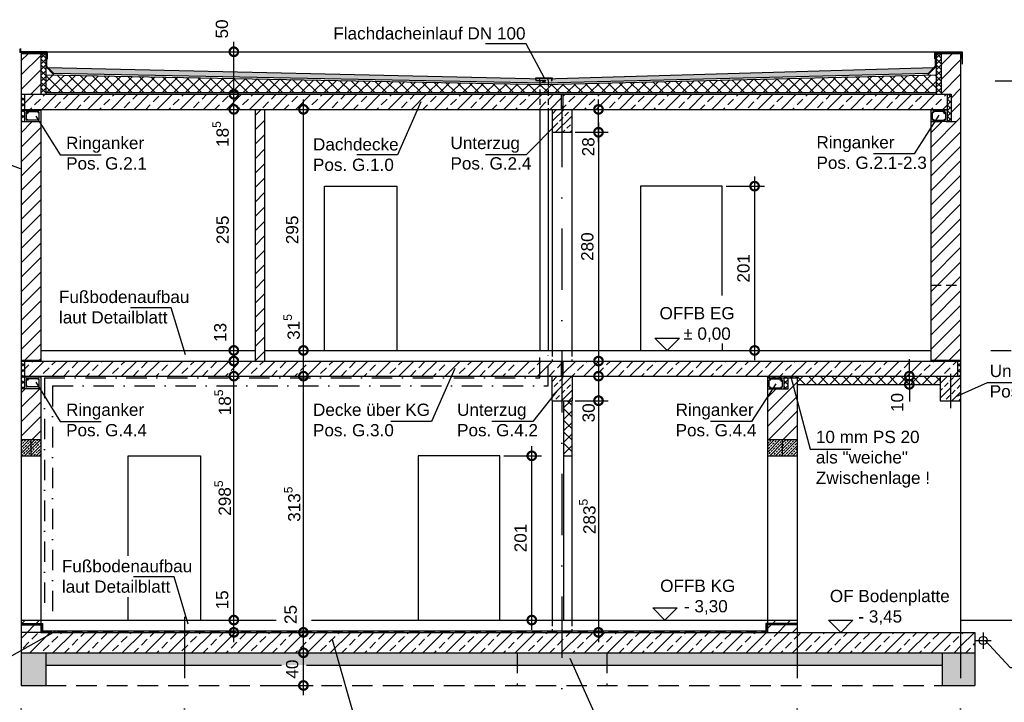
# Model space of a CAD drawing. Header units: metres. Extents: x -338 to 3287, y -877 to 1131.
# Tile 3 of 5: x 777 to 1982, y -431 to 405. Entities that reach past the tile are written whole.
import ezdxf

# ---------------------------------------------------------------- set-up
doc = ezdxf.new("R2010")
doc.units = ezdxf.units.M
doc.header["$LTSCALE"] = 100
doc.header["$MEASUREMENT"] = 0
doc.linetypes.add('STRICHPUNKT', pattern=[1, 0.5, -0.25, 0, -0.25])
doc.linetypes.add('VERDECKT', pattern=[0.375, 0.25, -0.125])
doc.layers.get('DEFPOINTS').update_dxf_attribs({"linetype": 'CONTINUOUS'})
for name, color, linetype in [('Achslinie', 71, 'STRICHPUNKT'), ('Ansi_Kant', 71, 'CONTINUOUS'), ('Ansicht', 3, 'CONTINUOUS'), ('Bemassung', 210, 'CONTINUOUS'), ('Bemaßtext', 201, 'CONTINUOUS'), ('Dach', 5, 'CONTINUOUS'), ('Fußboden', 3, 'CONTINUOUS'), ('Hauptachsen', 6, 'STRICHPUNKT'), ('Schraffur', 211, 'CONTINUOUS'), ('Türen_neu', 2, 'CONTINUOUS'), ('Wand_vorh', 241, 'CONTINUOUS'), ('Wände_neu', 1, 'CONTINUOUS')]:
    doc.layers.add(name, color=color, linetype=linetype)
doc.styles.get("Standard").update_dxf_attribs({"font": 'ARIAL.TTF'})
doc.dimstyles.new('Bemass03', dxfattribs={"dimscale": 0.3, "dimtxt": 50, "dimasz": 70, "dimexe": 40, "dimexo": 0, "dimgap": 20, "dimtad": 1, "dimdec": 0, "dimzin": 9, "dimdsep": 46, "dimtxsty": 'Standard', "dimblk": 'DOTSMALL', "dimcen": 0.9, "dimdle": 40, "dimclrd": 256, "dimclre": 256, "dimclrt": 201, "dimadec": 0, "dimazin": 3, "dimtfac": 1, "dimtdec": 0, "dimtmove": 2, "dimatfit": 2, "dimldrblk": 'DOTSMALL', "dimfxl": 0, "dimarcsym": 0})

# ---------------------------------------------------------------- blocks, each defined once
blk = doc.blocks.new('_DotSmall')
at = {"layer": 'Wände_neu', "color": 0, "const_width": 0.5}
blk.add_lwpolyline([(-0.0625, 0, 1), (0.0625, 0, 1)], format="xyb", close=True, dxfattribs=at)
blk = doc.blocks.new('*D12')
at = {"layer": 'Bemassung', "lineweight": -2}
for p, q in [((1124.5, -422), (1124.5, -358)), ((1084.5, -370), (1136.5, -370)), ((1084.5, -410), (1136.5, -410))]:
    blk.add_line(p, q, dxfattribs=at)
at = {"layer": 'DEFPOINTS', "color": 0}
for p in [(1084.5, -370), (1124.5, -370), (1084.5, -410)]:
    blk.add_point(p, dxfattribs=at)
at = {"layer": 'Bemassung', "lineweight": -2, "xscale": 21, "yscale": 21, "zscale": 21}
for p, rotation in [((1124.5, -370), 90), ((1124.5, -410), 270)]:
    blk.add_blockref('_DotSmall', p, dxfattribs=dict(at, rotation=rotation))
at = {"layer": 'Bemassung', "color": 201, "insert": (1110.8, -390), "char_height": 15, "attachment_point": 5, "rotation": 90}
blk.add_mtext('40', dxfattribs=at)
blk = doc.blocks.new('*D13')
at = {"layer": 'Bemassung', "lineweight": -2}
for p, q in [((1039.3, -357), (1039.3, -318)), ((999.3, -330), (1051.3, -330)), ((999.3, -345), (1051.3, -345))]:
    blk.add_line(p, q, dxfattribs=at)
at = {"layer": 'DEFPOINTS', "color": 0}
for p in [(999.3, -330), (1039.3, -330), (999.3, -345)]:
    blk.add_point(p, dxfattribs=at)
at = {"layer": 'Bemassung', "lineweight": -2, "xscale": 21, "yscale": 21, "zscale": 21}
for p, rotation in [((1039.3, -330), 90), ((1039.3, -345), 270)]:
    blk.add_blockref('_DotSmall', p, dxfattribs=dict(at, rotation=rotation))
at = {"layer": 'Bemassung', "color": 201, "insert": (1025.1, -305.3), "char_height": 15, "attachment_point": 5, "rotation": 90}
blk.add_mtext('15', dxfattribs=at)
blk = doc.blocks.new('*D14')
at = {"layer": 'Bemassung', "lineweight": -2}
for p, q in [((1039.3, -342), (1039.3, -19.5)), ((999.3, -31.5), (1051.3, -31.5)), ((999.3, -330), (1051.3, -330))]:
    blk.add_line(p, q, dxfattribs=at)
at = {"layer": 'DEFPOINTS', "color": 0}
for p in [(999.3, -31.5), (1039.3, -31.5), (999.3, -330)]:
    blk.add_point(p, dxfattribs=at)
at = {"layer": 'Bemassung', "lineweight": -2, "xscale": 21, "yscale": 21, "zscale": 21}
for p, rotation in [((1039.3, -31.5), 90), ((1039.3, -330), 270)]:
    blk.add_blockref('_DotSmall', p, dxfattribs=dict(at, rotation=rotation))
at = {"layer": 'Bemassung', "color": 201, "insert": (1025.7, -180.7), "char_height": 15, "attachment_point": 5, "rotation": 90}
blk.add_mtext('\\A1;298{\\H0.7x;\\S5^ ;}', dxfattribs=at)
blk = doc.blocks.new('*D15')
at = {"layer": 'Bemassung', "lineweight": -2}
for p, q in [((1039.3, -43.5), (1039.3, -1)), ((999.3, -13), (1051.3, -13)), ((999.3, -31.5), (1051.3, -31.5))]:
    blk.add_line(p, q, dxfattribs=at)
at = {"layer": 'DEFPOINTS', "color": 0}
for p in [(999.3, -13), (1039.3, -13), (999.3, -31.5)]:
    blk.add_point(p, dxfattribs=at)
at = {"layer": 'Bemassung', "lineweight": -2, "xscale": 21, "yscale": 21, "zscale": 21}
for p, rotation in [((1039.3, -13), 90), ((1039.3, -31.5), 270)]:
    blk.add_blockref('_DotSmall', p, dxfattribs=dict(at, rotation=rotation))
at = {"layer": 'Bemassung', "color": 201, "insert": (1025.8, -63.6), "char_height": 15, "attachment_point": 5, "rotation": 90}
blk.add_mtext('\\A1;18{\\H0.7x;\\S5^ ;}', dxfattribs=at)
blk = doc.blocks.new('*D16')
at = {"layer": 'Bemassung', "lineweight": -2}
for p, q in [((1039.3, -12), (1039.3, 307)), ((999.3, 295), (1051.3, 295)), ((999.3, 0), (1051.3, 0))]:
    blk.add_line(p, q, dxfattribs=at)
at = {"layer": 'DEFPOINTS', "color": 0}
for p in [(999.3, 295), (1039.3, 295), (999.3, 0)]:
    blk.add_point(p, dxfattribs=at)
at = {"layer": 'Bemassung', "lineweight": -2, "xscale": 21, "yscale": 21, "zscale": 21}
for p, rotation in [((1039.3, 295), 90), ((1039.3, 0), 270)]:
    blk.add_blockref('_DotSmall', p, dxfattribs=dict(at, rotation=rotation))
at = {"layer": 'Bemassung', "color": 201, "insert": (1025.7, 147.5), "char_height": 15, "attachment_point": 5, "rotation": 90}
blk.add_mtext('295', dxfattribs=at)
blk = doc.blocks.new('*D17')
at = {"layer": 'Bemassung', "lineweight": -2}
for p, q in [((1039.3, 283), (1039.3, 325.5)), ((999.3, 313.5), (1051.3, 313.5)), ((999.3, 295), (1051.3, 295))]:
    blk.add_line(p, q, dxfattribs=at)
at = {"layer": 'DEFPOINTS', "color": 0}
for p in [(999.3, 313.5), (1039.3, 313.5), (999.3, 295)]:
    blk.add_point(p, dxfattribs=at)
at = {"layer": 'Bemassung', "lineweight": -2, "xscale": 21, "yscale": 21, "zscale": 21}
for p, rotation in [((1039.3, 313.5), 90), ((1039.3, 295), 270)]:
    blk.add_blockref('_DotSmall', p, dxfattribs=dict(at, rotation=rotation))
at = {"layer": 'Bemassung', "color": 201, "insert": (1023.1, 264.8), "char_height": 15, "attachment_point": 5, "rotation": 90}
blk.add_mtext('\\A1;18{\\H0.7x;\\S5^ ;}', dxfattribs=at)
blk = doc.blocks.new('*D18')
at = {"layer": 'Bemassung', "lineweight": -2}
for p, q in [((1039.3, 301.5), (1039.3, 377.5)), ((999.3, 365.5), (1051.3, 365.5)), ((999.3, 313.5), (1051.3, 313.5))]:
    blk.add_line(p, q, dxfattribs=at)
at = {"layer": 'DEFPOINTS', "color": 0}
for p in [(999.3, 365.5), (1039.3, 365.5), (999.3, 313.5)]:
    blk.add_point(p, dxfattribs=at)
at = {"layer": 'Bemassung', "lineweight": -2, "xscale": 21, "yscale": 21, "zscale": 21}
for p, rotation in [((1039.3, 365.5), 90), ((1039.3, 313.5), 270)]:
    blk.add_blockref('_DotSmall', p, dxfattribs=dict(at, rotation=rotation))
at = {"layer": 'Bemassung', "color": 201, "insert": (1024.8, 393.4), "char_height": 15, "attachment_point": 5, "rotation": 90}
blk.add_mtext('50', dxfattribs=at)
blk = doc.blocks.new('*D19')
at = {"layer": 'Bemassung', "lineweight": -2}
for p, q in [((1124.5, -382), (1124.5, -333)), ((1084.5, -345), (1136.5, -345)), ((1084.5, -370), (1136.5, -370))]:
    blk.add_line(p, q, dxfattribs=at)
at = {"layer": 'DEFPOINTS', "color": 0}
for p in [(1084.5, -345), (1124.5, -345), (1084.5, -370)]:
    blk.add_point(p, dxfattribs=at)
at = {"layer": 'Bemassung', "lineweight": -2, "xscale": 21, "yscale": 21, "zscale": 21}
for p, rotation in [((1124.5, -345), 90), ((1124.5, -370), 270)]:
    blk.add_blockref('_DotSmall', p, dxfattribs=dict(at, rotation=rotation))
at = {"layer": 'Bemassung', "color": 201, "insert": (1108.9, -323.2), "char_height": 15, "attachment_point": 5, "rotation": 90}
blk.add_mtext('25', dxfattribs=at)
blk = doc.blocks.new('*D20')
at = {"layer": 'Bemassung', "lineweight": -2}
for p, q in [((1124.5, -357), (1124.5, -19.5)), ((1084.5, -31.5), (1136.5, -31.5)), ((1084.5, -345), (1136.5, -345))]:
    blk.add_line(p, q, dxfattribs=at)
at = {"layer": 'DEFPOINTS', "color": 0}
for p in [(1084.5, -31.5), (1124.5, -31.5), (1084.5, -345)]:
    blk.add_point(p, dxfattribs=at)
at = {"layer": 'Bemassung', "lineweight": -2, "xscale": 21, "yscale": 21, "zscale": 21}
for p, rotation in [((1124.5, -31.5), 90), ((1124.5, -345), 270)]:
    blk.add_blockref('_DotSmall', p, dxfattribs=dict(at, rotation=rotation))
at = {"layer": 'Bemassung', "color": 201, "insert": (1110.8, -188.2), "char_height": 15, "attachment_point": 5, "rotation": 90}
blk.add_mtext('\\A1;313{\\H0.7x;\\S5^ ;}', dxfattribs=at)
blk = doc.blocks.new('*D21')
at = {"layer": 'Bemassung', "lineweight": -2}
for p, q in [((1866.2, -31.5), (1866.2, -10.5)), ((1826.2, -31.5), (1878.2, -31.5)), ((1866.2, -41.5), (1866.2, -31.5)), ((1826.2, -41.5), (1878.2, -41.5)), ((1866.2, -41.5), (1866.2, -62.5))]:
    blk.add_line(p, q, dxfattribs=at)
at = {"layer": 'DEFPOINTS', "color": 0}
for p in [(1826.2, -31.5), (1866.2, -31.5), (1826.2, -41.5)]:
    blk.add_point(p, dxfattribs=at)
at = {"layer": 'Bemassung', "lineweight": -2, "xscale": 21, "yscale": 21, "zscale": 21}
for p, rotation in [((1866.2, -31.5), 270), ((1866.2, -41.5), 90)]:
    blk.add_blockref('_DotSmall', p, dxfattribs=dict(at, rotation=rotation))
at = {"layer": 'Bemassung', "color": 201, "insert": (1851.4, -63.7), "char_height": 15, "attachment_point": 5, "rotation": 90}
blk.add_mtext('10', dxfattribs=at)
blk = doc.blocks.new('*D22')
at = {"layer": 'Bemassung', "lineweight": -2}
for p, q in [((1084.5, 0), (1136.5, 0)), ((1124.5, -43.5), (1124.5, 12)), ((1084.5, -31.5), (1136.5, -31.5))]:
    blk.add_line(p, q, dxfattribs=at)
at = {"layer": 'DEFPOINTS', "color": 0}
for p in [(1084.5, 0), (1124.5, 0), (1084.5, -31.5)]:
    blk.add_point(p, dxfattribs=at)
at = {"layer": 'Bemassung', "lineweight": -2, "xscale": 21, "yscale": 21, "zscale": 21}
for p, rotation in [((1124.5, 0), 90), ((1124.5, -31.5), 270)]:
    blk.add_blockref('_DotSmall', p, dxfattribs=dict(at, rotation=rotation))
at = {"layer": 'Bemassung', "color": 201, "insert": (1110.1, 28.7), "char_height": 15, "attachment_point": 5, "rotation": 90}
blk.add_mtext('\\A1;31{\\H0.7x;\\S5^ ;}', dxfattribs=at)
blk = doc.blocks.new('*D23')
at = {"layer": 'Bemassung', "lineweight": -2}
for p, q in [((1124.5, -12), (1124.5, 307)), ((1084.5, 295), (1136.5, 295)), ((1084.5, 0), (1136.5, 0))]:
    blk.add_line(p, q, dxfattribs=at)
at = {"layer": 'DEFPOINTS', "color": 0}
for p in [(1084.5, 295), (1124.5, 295), (1084.5, 0)]:
    blk.add_point(p, dxfattribs=at)
at = {"layer": 'Bemassung', "lineweight": -2, "xscale": 21, "yscale": 21, "zscale": 21}
for p, rotation in [((1124.5, 295), 90), ((1124.5, 0), 270)]:
    blk.add_blockref('_DotSmall', p, dxfattribs=dict(at, rotation=rotation))
at = {"layer": 'Bemassung', "color": 201, "insert": (1110.8, 147.5), "char_height": 15, "attachment_point": 5, "rotation": 90}
blk.add_mtext('295', dxfattribs=at)
blk = doc.blocks.new('*D64')
at = {"layer": 'Bemassung', "lineweight": -2}
for p, q in [((999.3, 0), (1051.3, 0)), ((1039.3, -25), (1039.3, 12)), ((999.3, -13), (1051.3, -13))]:
    blk.add_line(p, q, dxfattribs=at)
at = {"layer": 'DEFPOINTS', "color": 0}
for p in [(999.3, 0), (1039.3, 0), (999.3, -13)]:
    blk.add_point(p, dxfattribs=at)
at = {"layer": 'Bemassung', "lineweight": -2, "xscale": 21, "yscale": 21, "zscale": 21}
for p, rotation in [((1039.3, 0), 90), ((1039.3, -13), 270)]:
    blk.add_blockref('_DotSmall', p, dxfattribs=dict(at, rotation=rotation))
at = {"layer": 'Bemassung', "color": 201, "insert": (1022.8, 22), "char_height": 15, "attachment_point": 5, "rotation": 90}
blk.add_mtext('13', dxfattribs=at)
blk = doc.blocks.new('*D68')
at = {"layer": 'Bemassung', "lineweight": -2}
for p, q in [((1485.7, 279), (1485.7, -25)), ((1457.2, 267), (1497.7, 267)), ((1457.2, -13), (1497.7, -13))]:
    blk.add_line(p, q, dxfattribs=at)
at = {"layer": 'DEFPOINTS', "color": 0}
for p in [(1457.2, 267), (1457.2, -13), (1485.7, -13)]:
    blk.add_point(p, dxfattribs=at)
at = {"layer": 'Bemassung', "lineweight": -2, "xscale": 21, "yscale": 21, "zscale": 21}
for p, rotation in [((1485.7, 267), 90), ((1485.7, -13), 270)]:
    blk.add_blockref('_DotSmall', p, dxfattribs=dict(at, rotation=rotation))
at = {"layer": 'Bemassung', "color": 201, "insert": (1472.1, 127), "char_height": 15, "attachment_point": 5, "rotation": 90}
blk.add_mtext('280', dxfattribs=at)
blk = doc.blocks.new('*D69')
at = {"layer": 'Bemassung', "lineweight": -2}
for p, q in [((1485.7, 255), (1485.7, 307)), ((1457.8, 295), (1497.7, 295)), ((1457.8, 267), (1497.7, 267))]:
    blk.add_line(p, q, dxfattribs=at)
at = {"layer": 'DEFPOINTS', "color": 0}
for p in [(1457.8, 295), (1485.7, 295), (1457.8, 267)]:
    blk.add_point(p, dxfattribs=at)
at = {"layer": 'Bemassung', "lineweight": -2, "xscale": 21, "yscale": 21, "zscale": 21}
for p, rotation in [((1485.7, 295), 90), ((1485.7, 267), 270)]:
    blk.add_blockref('_DotSmall', p, dxfattribs=dict(at, rotation=rotation))
at = {"layer": 'Bemassung', "color": 201, "insert": (1473.3, 249.2), "char_height": 15, "attachment_point": 5, "rotation": 90}
blk.add_mtext('28', dxfattribs=at)
blk = doc.blocks.new('*D70')
at = {"layer": 'Bemassung', "lineweight": -2}
for p, q in [((1485.7, -19.5), (1485.7, -73.5)), ((1457.2, -31.5), (1497.7, -31.5)), ((1457.2, -61.5), (1497.7, -61.5))]:
    blk.add_line(p, q, dxfattribs=at)
at = {"layer": 'DEFPOINTS', "color": 0}
for p in [(1457.2, -31.5), (1457.2, -61.5), (1485.7, -61.5)]:
    blk.add_point(p, dxfattribs=at)
at = {"layer": 'Bemassung', "lineweight": -2, "xscale": 21, "yscale": 21, "zscale": 21}
for p, rotation in [((1485.7, -31.5), 90), ((1485.7, -61.5), 270)]:
    blk.add_blockref('_DotSmall', p, dxfattribs=dict(at, rotation=rotation))
at = {"layer": 'Bemassung', "color": 201, "insert": (1473.7, -76.4), "char_height": 15, "attachment_point": 5, "rotation": 90}
blk.add_mtext('30', dxfattribs=at)
blk = doc.blocks.new('*D71')
at = {"layer": 'Bemassung', "lineweight": -2}
for p, q in [((1485.7, -49.5), (1485.7, -357)), ((1457.2, -61.5), (1497.7, -61.5)), ((1457.2, -345), (1497.7, -345))]:
    blk.add_line(p, q, dxfattribs=at)
at = {"layer": 'DEFPOINTS', "color": 0}
for p in [(1457.2, -61.5), (1457.2, -345), (1485.7, -345)]:
    blk.add_point(p, dxfattribs=at)
at = {"layer": 'Bemassung', "lineweight": -2, "xscale": 21, "yscale": 21, "zscale": 21}
for p, rotation in [((1485.7, -61.5), 90), ((1485.7, -345), 270)]:
    blk.add_blockref('_DotSmall', p, dxfattribs=dict(at, rotation=rotation))
at = {"layer": 'Bemassung', "color": 201, "insert": (1472.1, -203.2), "char_height": 15, "attachment_point": 5, "rotation": 90}
blk.add_mtext('\\A1;283{\\H0.7x;\\S5^ ;}', dxfattribs=at)
blk = doc.blocks.new('*D72')
at = {"layer": 'Bemassung', "lineweight": -2}
for p, q in [((1404, -342), (1404, -117)), ((1370, -129), (1416, -129)), ((1370, -330), (1416, -330))]:
    blk.add_line(p, q, dxfattribs=at)
at = {"layer": 'DEFPOINTS', "color": 0}
for p in [(1370, -129), (1404, -129), (1370, -330)]:
    blk.add_point(p, dxfattribs=at)
at = {"layer": 'Bemassung', "lineweight": -2, "xscale": 21, "yscale": 21, "zscale": 21}
for p, rotation in [((1404, -129), 90), ((1404, -330), 270)]:
    blk.add_blockref('_DotSmall', p, dxfattribs=dict(at, rotation=rotation))
at = {"layer": 'Bemassung', "color": 201, "insert": (1390.3, -229.5), "char_height": 15, "attachment_point": 5, "rotation": 90}
blk.add_mtext('201', dxfattribs=at)
blk = doc.blocks.new('*D73')
at = {"layer": 'Bemassung', "lineweight": -2}
for p, q in [((1676.8, 213), (1676.8, -12)), ((1641.9, 201), (1688.8, 201)), ((1641.9, 0), (1688.8, 0))]:
    blk.add_line(p, q, dxfattribs=at)
at = {"layer": 'DEFPOINTS', "color": 0}
for p in [(1641.9, 201), (1641.9, 0), (1676.8, 0)]:
    blk.add_point(p, dxfattribs=at)
at = {"layer": 'Bemassung', "lineweight": -2, "xscale": 21, "yscale": 21, "zscale": 21}
for p, rotation in [((1676.8, 201), 90), ((1676.8, 0), 270)]:
    blk.add_blockref('_DotSmall', p, dxfattribs=dict(at, rotation=rotation))
at = {"layer": 'Bemassung', "color": 201, "insert": (1663.2, 100.5), "char_height": 15, "attachment_point": 5, "rotation": 90}
blk.add_mtext('201', dxfattribs=at)

msp = doc.modelspace()

# ---------------------------------------------------------------- hatches: boundary and pattern name
at = {"layer": 'Ansicht'}
h = msp.add_hatch(dxfattribs=at)
h.set_pattern_fill('ANSI33', color=256, scale=20, style=0)
h.paths.add_polyline_path([(791, -109), (779, -109), (779, -129), (791, -129)])
h.paths.add_polyline_path([(803, -109), (791, -109), (791, -129), (803, -129)])
h = msp.add_hatch(dxfattribs=at)
h.set_pattern_fill('ANSI33', color=256, scale=20, style=0)
h.paths.add_polyline_path([(1710.7, -109), (1692.5, -109), (1692.5, -129), (1710.7, -129)])
h = msp.add_hatch(dxfattribs=at)
h.set_pattern_fill('ANSI33', color=256, scale=20, style=0)
h.paths.add_polyline_path([(1729, -109), (1710.7, -109), (1710.7, -129), (1729, -129)])
at = {"layer": 'Schraffur'}
h = msp.add_hatch(dxfattribs=at)
h.set_pattern_fill('ANSI31', color=256, scale=100, style=0)
h.paths.add_polyline_path([(803, 363.5), (779, 363.5), (779, 313.5), (803, 313.5)])
h = msp.add_hatch(dxfattribs=at)
h.set_pattern_fill('NET', color=256, scale=40, angle=45, style=0)
h.paths.add_polyline_path([(809, 363.5), (803, 363.5), (803, 313.5), (809, 313.5)])
h = msp.add_hatch(dxfattribs=at)
h.set_pattern_fill('ANSI31', color=256, scale=100, style=0)
h.paths.add_polyline_path([(1929, 363.5), (1905, 363.5), (1905, 313.5), (1917.5, 313.5), (1917.5, 280), (1892.5, 280), (1892.5, -12), (1929, -12)])
h = msp.add_hatch(dxfattribs=at)
h.set_pattern_fill('NET', color=256, scale=40, angle=45, style=0)
h.paths.add_polyline_path([(1905, 363.5), (1899, 363.5), (1899, 313.5), (1905, 313.5)])
h = msp.add_hatch(dxfattribs=at)
h.set_pattern_fill('HEX', color=256, scale=20, style=0)
h.paths.add_polyline_path([(1409, 332.7), (811.4, 346.3), (818.4, 339.2), (1414, 327.6), (1414, 330.4), (1409, 330.4)])
h.paths.add_polyline_path([(1889.5, 339.1), (1896.3, 346.3), (1429, 332.8), (1429, 330.4), (1424, 330.4), (1424, 327.6)])
h = msp.add_hatch(dxfattribs=at)
h.set_pattern_fill('NET', color=256, scale=80, angle=45, style=0)
h.paths.add_polyline_path([(1419.5, 325.5), (809, 337.4), (809, 315.5), (1419.5, 315.5)])
h.paths.add_polyline_path([(1441.5, 326), (1419.5, 325.5), (1419.5, 315.5), (1441.5, 315.5)])
h.paths.add_polyline_path([(1899, 337.3), (1441.5, 326), (1441.5, 315.5), (1899, 315.5)])
h = msp.add_hatch(dxfattribs=at)
h.set_pattern_fill('HEX', color=256, scale=20, style=0)
h.paths.add_polyline_path([(1429, 332.8), (1419.5, 332.5), (1409, 332.7), (1409, 330.4), (1429, 330.4)])
h.paths.add_polyline_path([(1424, 330.4), (1414, 330.4), (1414, 327.6), (1419.5, 327.5), (1424, 327.6)])
h = msp.add_hatch(dxfattribs=at)
h.set_pattern_fill('NET', color=256, scale=40, angle=45, style=0)
h.paths.add_polyline_path([(783, 313.5), (779, 313.5), (779, 295), (783, 295)])
h.paths.add_polyline_path([(783, 294), (779, 294), (779, 280), (783, 280)])
h = msp.add_hatch(dxfattribs=at)
h.set_pattern_fill('ANSI33', color=256, scale=80, style=0)
h.paths.add_polyline_path([(1440.5, 313.5), (783, 313.5), (783, 295), (1440.5, 295)])
h = msp.add_hatch(dxfattribs=at)
h.set_pattern_fill('ANSI33', color=256, scale=80, style=0)
h.paths.add_polyline_path([(1912.5, 313.5), (1442.5, 313.5), (1442.5, 295), (1912.5, 295)])
h = msp.add_hatch(dxfattribs=at)
h.set_pattern_fill('NET', color=256, scale=40, angle=45, style=0)
h.paths.add_polyline_path([(1917.5, 313.5), (1912.5, 313.5), (1912.5, 295), (1912.5, 280), (1917.5, 280)])
h = msp.add_hatch(dxfattribs=at)
h.set_pattern_fill('ANSI31', color=256, scale=100, style=0)
h.paths.add_polyline_path([(1077, 295), (1065.5, 295), (1065.5, -13), (1077, -13)])
h = msp.add_hatch(dxfattribs=at)
h.set_pattern_fill('ANSI33', color=256, scale=50, style=0)
h.set_pattern_definition([(45, (-0.5, 0), (-8.83883, 8.83883), []), (45, (8.339, 0), (-8.83883, 8.83883), [6.25, -3.125])])
h.paths.add_polyline_path([(1441, 295), (1429, 295), (1429, 267), (1441, 267)])
h.paths.add_polyline_path([(1453, 295), (1441, 295), (1441, 267), (1453, 267)])
h = msp.add_hatch(dxfattribs=at)
h.set_pattern_fill('ANSI31', color=256, scale=100, style=0)
h.paths.add_polyline_path([(803, 280), (779, 280), (779, -12), (803, -12)])
h = msp.add_hatch(dxfattribs=at)
h.set_pattern_fill('NET', color=256, scale=40, angle=45, style=0)
h.paths.add_polyline_path([(783, -13), (779, -13), (779, -31.5), (783, -31.5)])
h.paths.add_polyline_path([(783, -32.5), (779, -32.5), (779, -46.5), (783, -46.5)])
h = msp.add_hatch(dxfattribs=at)
h.set_pattern_fill('ANSI33', color=256, scale=80, style=0)
h.paths.add_polyline_path([(1440.5, -13), (783, -13), (783, -31.5), (1440.5, -31.5)])
h = msp.add_hatch(dxfattribs=at)
h.set_pattern_fill('ANSI33', color=256, scale=80, style=0)
h.paths.add_polyline_path([(1925, -13), (1442.5, -13), (1442.5, -31.5), (1925, -31.5)])
h = msp.add_hatch(dxfattribs=at)
h.set_pattern_fill('NET', color=256, scale=40, angle=45, style=0)
h.paths.add_polyline_path([(1929, -13), (1925, -13), (1925, -31.5), (1929, -31.5)])
h = msp.add_hatch(dxfattribs=at)
h.set_pattern_fill('ANSI33', color=256, scale=50, style=0)
h.set_pattern_definition([(45, (-0.5, 0), (-8.83883, 8.83883), []), (45, (8.339, 0), (-8.83883, 8.83883), [6.25, -3.125])])
h.paths.add_polyline_path([(1441, -31.5), (1428.5, -31.5), (1428.5, -61.5), (1441, -61.5)])
h.paths.add_polyline_path([(1453.5, -31.5), (1441, -31.5), (1441, -61.5), (1453.5, -61.5)])
h = msp.add_hatch(dxfattribs=at)
h.set_pattern_fill('NET', color=256, scale=40, angle=45, style=0)
h.paths.add_polyline_path([(1729, -31.5), (1692.5, -31.5), (1692.5, -33.5), (1729, -33.5)])
h = msp.add_hatch(dxfattribs=at)
h.set_pattern_fill('ANSI31', color=256, scale=100, style=0)
h.paths.add_polyline_path([(1729, -33.5), (1721.4, -33.5), (1729, -62.2)], flags=17)
h.paths.add_polyline_path([(1721.4, -33.5), (1717.5, -33.5), (1717.5, -47.5), (1699, -47.5), (1692.5, -59.5), (1692.5, -109), (1729, -109), (1729, -62.2)])
h.paths.add_polyline_path([(1699, -47.5), (1692.5, -47.5), (1692.5, -59.5)])
h = msp.add_hatch(dxfattribs=at)
h.set_pattern_fill('NET', color=256, scale=40, angle=45, style=0)
h.paths.add_polyline_path([(1717.5, -33.5), (1712.5, -33.5), (1712.5, -47.5), (1717.5, -47.5)])
h = msp.add_hatch(dxfattribs=at)
h.set_pattern_fill('NET', color=256, scale=80, angle=45, style=0)
h.paths.add_polyline_path([(1904, -31.5), (1729, -31.5), (1729, -41.5), (1904, -41.5)])
h = msp.add_hatch(dxfattribs=at)
h.set_pattern_fill('ANSI33', color=256, scale=50, style=0)
h.paths.add_polyline_path([(1916.5, -31.5), (1904, -31.5), (1904, -61.5), (1916.5, -61.5)])
h.paths.add_polyline_path([(1929, -31.5), (1916.5, -31.5), (1916.5, -61.5), (1929, -61.5)])
h = msp.add_hatch(dxfattribs=at)
h.set_pattern_fill('ANSI31', color=256, scale=100, style=0)
h.paths.add_polyline_path([(803, -48.9), (801.5, -46.5), (779, -46.5), (779, -109), (803, -109)])
h = msp.add_hatch(dxfattribs=at)
h.set_pattern_fill('NET', color=256, scale=80, angle=45, style=0)
h.paths.add_polyline_path([(1453, -61.5), (1443, -61.5), (1443, -129), (1453, -129)])
h = msp.add_hatch(dxfattribs=at)
h.set_pattern_fill('ANSI31', color=256, scale=100, style=0)
h.paths.add_polyline_path([(803, -330), (779, -330), (779, -334), (803, -334)])
h.paths.add_polyline_path([(803, -336), (779, -336), (779, -345), (803, -345)])
h = msp.add_hatch(dxfattribs=at)
h.set_pattern_fill('ANSI31', color=256, scale=100, style=0)
h.paths.add_polyline_path([(1729, -330), (1692.5, -330), (1692.5, -334), (1729, -334)])
h.paths.add_polyline_path([(1729, -336), (1692.5, -336), (1692.5, -345), (1729, -345)])
h = msp.add_hatch(dxfattribs=at)
h.set_pattern_fill('ANSI33', color=256, scale=80, style=0)
h.paths.add_polyline_path([(1441, -345), (979, -345), (979, -370), (1441, -370)])
h.paths.add_polyline_path([(979, -345), (803, -345), (779, -345), (779, -370), (979, -370)])
h.paths.add_polyline_path([(1729, -345), (1692.5, -345), (1441, -345), (1441, -370), (1729, -370)])
h.paths.add_polyline_path([(1929, -345), (1729, -345), (1729, -370), (1929, -370)])
h = msp.add_hatch(dxfattribs=at)
h.set_pattern_fill('ANSI33', color=256, scale=80, style=0)
h.paths.add_polyline_path([(1946.5, -345), (1929, -345), (1929, -370), (1946.5, -370)])
h = msp.add_hatch(dxfattribs=at)
h.set_pattern_fill('DASH', color=256, scale=60, angle=45, style=0)
h.paths.add_polyline_path([(809, -370), (779, -370), (779, -410), (809, -410)])
h.paths.add_polyline_path([(1929, -370), (1906.5, -370), (1906.5, -410), (1929, -410)])
h.paths.add_polyline_path([(1946.5, -370), (1929, -370), (1929, -410), (1946.5, -410)])
h = msp.add_hatch(dxfattribs=at)
h.set_pattern_fill('HEX', color=256, scale=30, style=0)
h.paths.add_polyline_path([(1164.3, -370), (809, -370), (809, -385), (1128.1, -385), (1168.6, -385)])
h.paths.add_polyline_path([(1386, -370), (1164.3, -370), (1168.6, -385), (1386, -385)])
h.paths.add_polyline_path([(1496, -370), (1386, -370), (1386, -385), (1496, -385)])
h.paths.add_polyline_path([(1906.5, -370), (1496, -370), (1496, -385), (1906.5, -385)])
h.paths.add_polyline_path([(1099.4, -404.8), (1099.4, -375.2), (1122.2, -375.2), (1122.2, -404.8)], flags=9)

# ---------------------------------------------------------------- linework, layer by layer
at = {"layer": 'Achslinie'}
for points in [[(1916.5, -28.8), (1916.5, -70.6)], [(1956.5, -345), (1956.5, -365)], [(1946.5, -355), (1966.5, -355)]]:
    msp.add_lwpolyline(points, dxfattribs=at)
at = {"layer": 'Ansi_Kant', "linetype": 'STRICHPUNKT', "ltscale": 0.5}
for p, q in [((807.5, -33.5), (1414, -33.5)), ((817.5, -43.5), (1424, -43.5))]:
    msp.add_line(p, q, dxfattribs=at)
at = {"layer": 'Ansi_Kant', "linetype": 'VERDECKT', "ltscale": 0.5}
msp.add_lwpolyline([(1409, 332.7), (1409, 330.4), (1429, 330.4), (1429, 332.8)], dxfattribs=at)
at = {"layer": 'Ansi_Kant', "linetype": 'VERDECKT', "ltscale": 0.3}
for points in [[(1414, 330.4), (1414, 295)], [(1424, 330.4), (1424, 295)]]:
    msp.add_lwpolyline(points, dxfattribs=at)
at = {"layer": 'Ansi_Kant'}
for points in [[(1414, 295), (1414, 0)], [(1424, 295), (1424, 0)]]:
    msp.add_lwpolyline(points, dxfattribs=at)
at = {"layer": 'Ansi_Kant', "linetype": 'STRICHPUNKT', "ltscale": 0.5}
for points in [[(1414, -33.5), (1414, 0)], [(1424, -43.5), (1424, 0)], [(807.5, -33.5), (807.5, -330)], [(817.5, -43.5), (817.5, -330)]]:
    msp.add_lwpolyline(points, dxfattribs=at)
at = {"layer": 'Ansicht'}
for p, q in [((809, 315.5), (1419.5, 315.5)), ((1419.5, 315.5), (1899, 315.5)), ((785, 291.2), (786.8, 289.5)), ((785, 291.2), (785, 282.8)), ((786, 292.2), (787.8, 290.5)), ((786, 292.2), (800, 292.2)), ((801, 282.8), (801, 291.2)), ((1894.5, 282.8), (1894.5, 291.2)), ((1909.5, 292.2), (1895.5, 292.2)), ((1909.5, 292.2), (1907.7, 290.5)), ((1910.5, 291.2), (1908.7, 289.5)), ((1910.5, 291.2), (1910.5, 282.8)), ((800, 281.8), (786, 281.8)), ((1895.5, 281.8), (1909.5, 281.8)), ((1554.7, 15), (1584.7, 15)), ((1554.7, 15), (1569.7, 0)), ((1584.7, 15), (1569.7, 0)), ((803, 0), (1065.5, 0)), ((1077, 0), (1892.5, 0)), ((1552.1, -315), (1582.1, -315)), ((1552.1, -315), (1567.1, -330)), ((1582.1, -315), (1567.1, -330)), ((803, -330), (1091.1, -330)), ((1134.2, -330), (1692.5, -330)), ((1767.2, -330), (1782.2, -345)), ((1767.2, -330), (1797.2, -330)), ((1797.2, -330), (1782.2, -345))]:
    msp.add_line(p, q, dxfattribs=at)
at = {"layer": 'Ansicht', "linetype": 'Continuous'}
for p, q in [((779, 294), (803, 294)), ((1912.5, 294), (1892.5, 294)), ((779, -12), (803, -12)), ((1892.5, -12), (1929, -12)), ((779, -32.5), (803, -32.5)), ((785, -35.3), (785, -43.7)), ((785, -35.3), (786.8, -37)), ((786, -34.3), (800, -34.3)), ((786, -34.3), (787.8, -36)), ((801, -43.7), (801, -35.3)), ((1692.5, -33.5), (1729, -33.5)), ((1709.5, -35.3), (1695.5, -35.3)), ((1709.5, -35.3), (1707.7, -37)), ((800, -44.7), (786, -44.7)), ((1694.5, -44.7), (1694.5, -36.3)), ((1695.5, -45.7), (1709.5, -45.7)), ((1710.5, -36.3), (1708.7, -38)), ((1710.5, -36.3), (1710.5, -44.7)), ((779, -334), (805, -334)), ((779, -336), (803, -336)), ((1729, -334), (1690.5, -334)), ((1729, -336), (1692.5, -336)), ((803, -345), (1692.5, -345)), ((805, -343), (1690.5, -343)), ((809, -385), (1097.6, -385)), ((1128.1, -385), (1906.5, -385))]:
    msp.add_line(p, q, dxfattribs=at)
at = {"layer": 'Ansicht', "linetype": 'VERDECKT', "ltscale": 0.5}
for p, q in [((1892.5, 280), (1929, 280)), ((1892.5, 80), (1929, 80))]:
    msp.add_line(p, q, dxfattribs=at)
at = {"layer": 'Ansicht', "color": 7, "linetype": 'VERDECKT', "ltscale": 0.5}
for p, q in [((779, -335), (804, -335)), ((1729, -335), (1691.5, -335)), ((804, -344), (1691.5, -344))]:
    msp.add_line(p, q, dxfattribs=at)
at = {"layer": 'Ansicht', "linetype": 'VERDECKT'}
msp.add_line((809, -410), (1906.5, -410), dxfattribs=at)
at = {"layer": 'Ansicht', "linetype": 'Continuous'}
for points in [[(803, 363.5), (803, 313.5)], [(1905, 363.5), (1905, 313.5)], [(819, 337.2), (809, 347.4)], [(811.4, 346.3), (1419.6, 332.5)], [(1419.4, 332.5), (1896.3, 346.3)], [(1899, 347.6), (1889, 337.1)], [(1409, 332.7), (1409, 333.5), (1429, 333.5), (1429, 332.8)], [(783, 313.5), (783, 295)], [(1440, 313.5), (1440, 295)], [(1442, 313.5), (1442, 295)], [(1912.5, 313.5), (1912.5, 295)], [(783, 294), (783, 280)], [(1912.5, 295), (1912.5, 280)], [(783, -13), (783, -31.5)], [(1440, -13), (1440, -31.5)], [(1442, -13), (1442, -31.5)], [(1925, -13), (1925, -31.5)], [(783, -32.5), (783, -46.5)], [(1712.5, -33.5), (1712.5, -47.5)], [(779, -109), (803, -109)], [(791, -109), (791, -129)], [(1692.5, -109), (1729, -109)], [(1710.7, -109), (1710.7, -129)], [(1429, -129), (1429, -330)], [(803, -336), (803, -345)], [(805, -334), (805, -343)], [(1690.5, -334), (1690.5, -343)], [(1692.5, -336), (1692.5, -345)]]:
    msp.add_lwpolyline(points, dxfattribs=at)
at = {"layer": 'Ansicht'}
for points in [[(811, 365.5), (1897, 365.5)], [(809, 337.4), (1419.5, 325.5)], [(1419.5, 325.5), (1899, 337.3)], [(1429, 267), (1429, 0)], [(1453, 267), (1453, 0)], [(1429, -61.5), (1429, -129)], [(1929, -61.5), (1929, -345)]]:
    msp.add_lwpolyline(points, dxfattribs=at)
at = {"layer": 'Ansicht', "linetype": 'VERDECKT', "ltscale": 0.5}
for points in [[(779, 294.5), (803, 294.5)], [(1912.5, 294.5), (1892.5, 294.5)], [(779, -12.5), (803, -12.5)], [(1892.5, -12.5), (1929, -12.5)], [(779, -32), (803, -32)]]:
    msp.add_lwpolyline(points, dxfattribs=at)
at = {"layer": 'Ansicht', "linetype": 'VERDECKT', "ltscale": 0.3}
for points in [[(1429, 0), (1429, -13)], [(1453, 0), (1453, -13)], [(1429, -330), (1429, -345)], [(1453, -330), (1453, -345)]]:
    msp.add_lwpolyline(points, dxfattribs=at)
at = {"layer": 'Ansicht', "color": 7, "linetype": 'VERDECKT', "ltscale": 0.5}
for points in [[(804, -335), (804, -344)], [(1691.5, -335), (1691.5, -344)]]:
    msp.add_lwpolyline(points, dxfattribs=at)
at = {"layer": 'Ansicht', "linetype": 'VERDECKT'}
for points in [[(1386, -370), (1386, -410)], [(1496, -370), (1496, -410)]]:
    msp.add_lwpolyline(points, dxfattribs=at)
at = {"layer": 'Ansicht'}
for centre, radius in [((785.9, 291.4), 0.477), ((800.1, 291.3), 0.477), ((1895.4, 291.3), 0.477), ((1909.6, 291.4), 0.477), ((785.9, 282.6), 0.477), ((800.1, 282.6), 0.477), ((1895.4, 282.6), 0.477), ((1909.6, 282.6), 0.477), ((1956.5, -355), 5)]:
    msp.add_circle(centre, radius, dxfattribs=at)
at = {"layer": 'Ansicht', "linetype": 'Continuous'}
for centre in [(785.9, -35.1), (800.1, -35.2), (1695.4, -36.2), (1709.6, -36.1), (785.9, -43.9), (800.1, -43.9), (1695.4, -44.9), (1709.6, -44.9)]:
    msp.add_circle(centre, 0.477, dxfattribs=at)
at = {"layer": 'Ansicht'}
for centre, start, end in [((786, 291.2), 90, 180), ((800, 291.2), 0, 90), ((1895.5, 291.2), 90, 180), ((1909.5, 291.2), 0, 90), ((786, 282.8), 180, 270), ((800, 282.8), 270, 0), ((1895.5, 282.8), 180, 270), ((1909.5, 282.8), 270, 0)]:
    msp.add_arc(centre, 1, start, end, dxfattribs=at)
at = {"layer": 'Ansicht', "linetype": 'Continuous'}
for centre, start, end in [((786, -35.3), 90, 180), ((800, -35.3), 0, 90), ((1695.5, -36.3), 90, 180), ((1709.5, -36.3), 0, 90), ((786, -43.7), 180, 270), ((800, -43.7), 270, 0), ((1695.5, -44.7), 180, 270), ((1709.5, -44.7), 270, 0)]:
    msp.add_arc(centre, 1, start, end, dxfattribs=at)
at = {"layer": 'Bemassung'}
for points in [[(1419.4, 333), (1397.2, 375.2), (1347.2, 375.2)], [(1268.2, 304.2), (1239.7, 239.5), (1189.7, 239.5)], [(796.8, 286.5), (826.8, 239.5), (876.8, 239.5)], [(1435.8, 278.4), (1397.2, 239.5), (1347.2, 239.5)], [(1902.3, 288.1), (1872.3, 240.4), (1822.3, 240.4)], [(778, 222.4), (706, 249.1), (656, 249.1)], [(980, -5.4), (962.8, 52.3), (912.8, 52.3)], [(1309.8, -22.2), (1281.3, -87), (1231.3, -87)], [(1721.1, -32.5), (1744.6, -120.8), (1794.6, -120.8)], [(796.8, -39), (826.8, -87), (876.8, -87)], [(1702.8, -40.9), (1672.9, -87), (1622.9, -87)], [(1923.7, -56.2), (1961.8, -39.1), (2011.8, -39.1)], [(1434.7, -49.7), (1405.3, -87), (1355.3, -87)], [(983.5, -334.9), (966.3, -277.2), (916.3, -277.2)], [(820.5, -343.9), (710.5, -405.5), (660.5, -405.5)], [(1159.7, -353.6), (1190.3, -461.3), (1240.3, -461.3)], [(1958.9, -355), (1989.5, -388), (2039.5, -388)], [(1450.7, -376.7), (1488.4, -461.3), (1538.4, -461.3)]]:
    msp.add_lwpolyline(points, dxfattribs=at)
at = {"layer": 'Dach', "color": 2}
for p, q in [((810, 364.5), (777.4, 364.5)), ((811, 365.5), (778, 365.5)), ((1897, 365.5), (1931, 365.5)), ((1898, 364.5), (1930, 364.5))]:
    msp.add_line(p, q, dxfattribs=at)
for points in [[(777.4, 368.9), (777.4, 364.5)], [(778, 369.6), (778, 365.5)], [(810, 364.5), (810, 347.8)], [(811, 365.5), (811, 356.6)], [(1897, 365.5), (1897, 357)], [(1898, 364.5), (1898, 348)], [(1930, 364.5), (1930, 356.6)], [(1931, 365.5), (1931, 350.4)], [(818.4, 339.2), (810, 347.8)], [(1898, 348), (1889.5, 339.1)]]:
    msp.add_lwpolyline(points, dxfattribs=at)
at = {"layer": 'Dach'}
for points in [[(818.4, 339.2), (1419.5, 327.5)], [(1419.5, 327.5), (1889.5, 339.1)]]:
    msp.add_lwpolyline(points, dxfattribs=at)
at = {"layer": 'Fußboden', "linetype": 'VERDECKT'}
for p, q in [((1971.1, 330), (2091.2, 330)), ((1966, 0), (2100, 0))]:
    msp.add_line(p, q, dxfattribs=at)
at = {"layer": 'Hauptachsen', "ltscale": 1.5}
for p, q in [((1441, 299.2), (1441, -776.1)), ((779, -326.1), (779, -776.1)), ((979, -326.1), (979, -776.1))]:
    msp.add_line(p, q, dxfattribs=at)
for points in [[(1729, -326.1), (1729, -776.1)], [(1929, -326.1), (1929, -776.1)]]:
    msp.add_lwpolyline(points, dxfattribs=at)
at = {"layer": 'Türen_neu'}
for p, q in [((1150.5, 0), (1150.5, 201)), ((1150.5, 201), (1239, 201)), ((1239, 201), (1239, 0)), ((1637, 201), (1537, 201)), ((1537, 201), (1537, 0)), ((1637, 67.4), (1637, 201)), ((910, -129), (998.5, -129)), ((910, -251.3), (910, -129)), ((998.5, -129), (998.5, -330)), ((1365, -129), (1265, -129)), ((1265, -129), (1265, -330)), ((1365, -330), (1365, -129)), ((910, -330), (910, -301.8))]:
    msp.add_line(p, q, dxfattribs=at)
msp.add_lwpolyline([(1637, 8.4), (1637, 0)], dxfattribs=at)
at = {"layer": 'Türen_neu', "linetype": 'Continuous'}
for points in [[(779, -129), (779, -330)], [(803, -129), (803, -330)], [(1443, -129), (1443, -330)], [(1453, -129), (1453, -330)], [(1692.5, -129), (1692.5, -330)], [(1729, -129), (1729, -330)]]:
    msp.add_lwpolyline(points, dxfattribs=at)
at = {"layer": 'Wand_vorh', "linetype": 'Continuous'}
msp.add_line((1929, -330), (2217.5, -330), dxfattribs=at)
at = {"layer": 'Wände_neu', "linetype": 'Continuous'}
for p, q in [((779, 363.5), (809, 363.5)), ((1899, 363.5), (1929, 363.5)), ((779, 313.5), (1441.4, 313.5)), ((1441.4, 313.5), (1917.5, 313.5)), ((779, 295), (1912.5, 295)), ((779, 280), (803, 280)), ((1917.5, 280), (1892.5, 280)), ((1429, 267), (1453, 267)), ((779, -13), (1929, -13)), ((779, -31.5), (1929, -31.5)), ((779, -46.5), (803, -46.5)), ((1717.5, -47.5), (1692.5, -47.5)), ((1729, -41.5), (1904, -41.5)), ((1428.5, -61.5), (1453.5, -61.5)), ((1904, -61.5), (1929, -61.5)), ((779, -330), (803, -330)), ((1692.5, -330), (1729, -330)), ((779, -370), (1946.5, -370)), ((779, -410), (809, -410)), ((1906.5, -410), (1946.5, -410))]:
    msp.add_line(p, q, dxfattribs=at)
at = {"layer": 'Wände_neu', "color": 5}
for points in [[(779, 363.5), (779, -129)], [(779, -330), (779, -410)]]:
    msp.add_lwpolyline(points, dxfattribs=at)
at = {"layer": 'Wände_neu', "linetype": 'Continuous'}
for points in [[(809, 363.5), (809, 313.5)], [(1899, 363.5), (1899, 313.5)], [(1929, 363.5), (1929, -31.5)], [(1917.5, 313.5), (1917.5, 280)], [(803, 295), (803, -13)], [(1065.5, 295), (1065.5, -13)], [(1077, 295), (1077, -13)], [(1429, 295), (1429, 267)], [(1453, 295), (1453, 267)], [(1892.5, 295), (1892.5, -13)], [(803, -31.5), (803, -129)], [(1428.5, -31.5), (1428.5, -61.5)], [(1453.5, -31.5), (1453.5, -61.5)], [(1692.5, -31.5), (1692.5, -129)], [(1717.5, -33.5), (1717.5, -47.5)], [(1729, -31.5), (1729, -129)], [(1904, -31.5), (1904, -61.5)], [(1929, -31.5), (1929, -61.5)], [(1443, -61.5), (1443, -129)], [(1453, -61.5), (1453, -129)], [(779, -129), (803, -129)], [(1443, -129), (1453, -129)], [(1692.5, -129), (1729, -129)], [(803, -330), (803, -334)], [(1692.5, -330), (1692.5, -334)], [(1729, -330), (1729, -345)]]:
    msp.add_lwpolyline(points, dxfattribs=at)
at = {"layer": 'Wände_neu'}
for points in [[(803, -345), (779, -345)], [(1692.5, -345), (1946.5, -345)], [(1946.5, -345), (1946.5, -370)], [(809, -370), (809, -410)], [(1906.5, -370), (1906.5, -410)], [(1946.5, -370), (1946.5, -410)]]:
    msp.add_lwpolyline(points, dxfattribs=at)

# ---------------------------------------------------------------- texts
at = {"layer": 'Bemaßtext', "char_height": 15, "attachment_point": 1}
for s, insert, width in [('OFFB EG\\P     ± 0,00', (1560.4, 53.1), 138.956), ('OFFB KG\\P     - 3,30', (1561.2, -280.5), 120.969), ('OF Bodenplatte\\P      - 3,45', (1768.9, -293), 161.146)]:
    msp.add_mtext(s, dxfattribs=dict(at, insert=insert, width=width))
at = {"layer": 'Bemassung', "color": 201, "char_height": 15, "attachment_point": 4}
for s, insert in [('Flachdacheinlauf DN 100', (1161.1, 387.9)), ('Ringanker\\PPos. G.2.1-2.3', (1752.5, 242.1)), ('Ringanker\\PPos. G.2.1', (834, 241.3)), ('Dachdecke\\PPos. G.1.0', (1136.2, 239.6)), ('Unterzug\\PPos. G.2.4', (1304.5, 241.3)), ('Fußbodenaufbau\\Plaut Detailblatt', (825.3, 52.9)), ('Unterzug\\PPos. G.4.1', (1964.6, -37.7)), ('Ringanker\\PPos. G.4.4', (834, -85.2)), ('Decke über KG\\PPos. G.3.0', (1136.2, -85.2)), ('Unterzug\\PPos. G.4.2', (1312.6, -85.2)), ('Ringanker\\PPos. G.4.4', (1580.1, -85.2)), ('10 mm PS 20\\Pals "weiche"\\PZwischenlage !', (1751.8, -133.1)), ('Fußbodenaufbau\\Plaut Detailblatt', (828.8, -276.6))]:
    msp.add_mtext(s, dxfattribs=dict(at, insert=insert))

# ---------------------------------------------------------------- dimensions: what is measured, and where the dimension line sits
at = {"layer": 'Bemassung'}
for base, p1, p2, text, picture, middle in [((1039.3, 365.5), (999.3, 313.5), (999.3, 365.5), '50', '*D18', (1024.8, 393.4)), ((1039.3, 313.5), (999.3, 295), (999.3, 313.5), '\\A1;18{\\H0.7x;\\S5^ ;}', '*D17', (1023.1, 264.8)), ((1124.4732243, 0), (1084.4732243, -31.5), (1084.4732243, 0), '\\A1;<>{\\H0.7x;\\S5^ ;}', '*D22', (1110.1045666, 28.6809937)), ((1039.3, -13), (999.3, -31.5), (999.3, -13), '\\A1;18{\\H0.7x;\\S5^ ;}', '*D15', (1025.8, -63.6))]:
    dim = msp.add_linear_dim(base=base, p1=p1, p2=p2, angle=90, text=text, dimstyle='Bemass03', dxfattribs=at)
    dim.commit()
    dim.dimension.update_dxf_attribs({"geometry": picture, "text_midpoint": middle, "dimtype": 160})
for base, p1, p2, picture, middle in [((1039.3, 295), (999.3, 0), (999.3, 295), '*D16', (1025.7, 147.5)), ((1124.5, 295), (1084.5, 0), (1084.5, 295), '*D23', (1110.8, 147.5)), ((1485.7, -13), (1457.2, 267), (1457.2, -13), '*D68', (1472.1, 127)), ((1676.8, 0), (1641.9, 201), (1641.9, 0), '*D73', (1663.2, 100.5)), ((1404, -129), (1370, -330), (1370, -129), '*D72', (1390.3, -229.5)), ((1124.5, -370), (1084.5, -410), (1084.5, -370), '*D12', (1110.8, -390))]:
    dim = msp.add_linear_dim(base=base, p1=p1, p2=p2, angle=90, dimstyle='Bemass03', dxfattribs=at)
    dim.commit()
    dim.dimension.update_dxf_attribs({"geometry": picture, "text_midpoint": middle})
for base, p1, p2, picture, middle in [((1485.7, 295), (1457.8, 267), (1457.8, 295), '*D69', (1473.3, 249.2)), ((1039.3, 0), (999.3, -13), (999.3, 0), '*D64', (1022.8, 22)), ((1866.2, -31.5), (1826.2, -41.5), (1826.2, -31.5), '*D21', (1851.4, -63.7)), ((1485.7, -61.5), (1457.2, -31.5), (1457.2, -61.5), '*D70', (1473.7, -76.4)), ((1039.3, -330), (999.3, -345), (999.3, -330), '*D13', (1025.1, -305.3)), ((1124.5, -345), (1084.5, -370), (1084.5, -345), '*D19', (1108.9, -323.2))]:
    dim = msp.add_linear_dim(base=base, p1=p1, p2=p2, angle=90, dimstyle='Bemass03', dxfattribs=at)
    dim.commit()
    dim.dimension.update_dxf_attribs({"geometry": picture, "text_midpoint": middle, "dimtype": 160})
for base, p1, p2, text, picture, middle in [((1039.3, -31.5), (999.3, -330), (999.3, -31.5), '\\A1;298{\\H0.7x;\\S5^ ;}', '*D14', (1025.7, -180.7)), ((1124.5, -31.5), (1084.5, -345), (1084.5, -31.5), '\\A1;313{\\H0.7x;\\S5^ ;}', '*D20', (1110.8, -188.2)), ((1485.7, -345), (1457.2, -61.5), (1457.2, -345), '\\A1;283{\\H0.7x;\\S5^ ;}', '*D71', (1472.1, -203.2))]:
    dim = msp.add_linear_dim(base=base, p1=p1, p2=p2, angle=90, text=text, dimstyle='Bemass03', dxfattribs=at)
    dim.commit()
    dim.dimension.update_dxf_attribs({"geometry": picture, "text_midpoint": middle})

doc.saveas('drawing.dxf')
